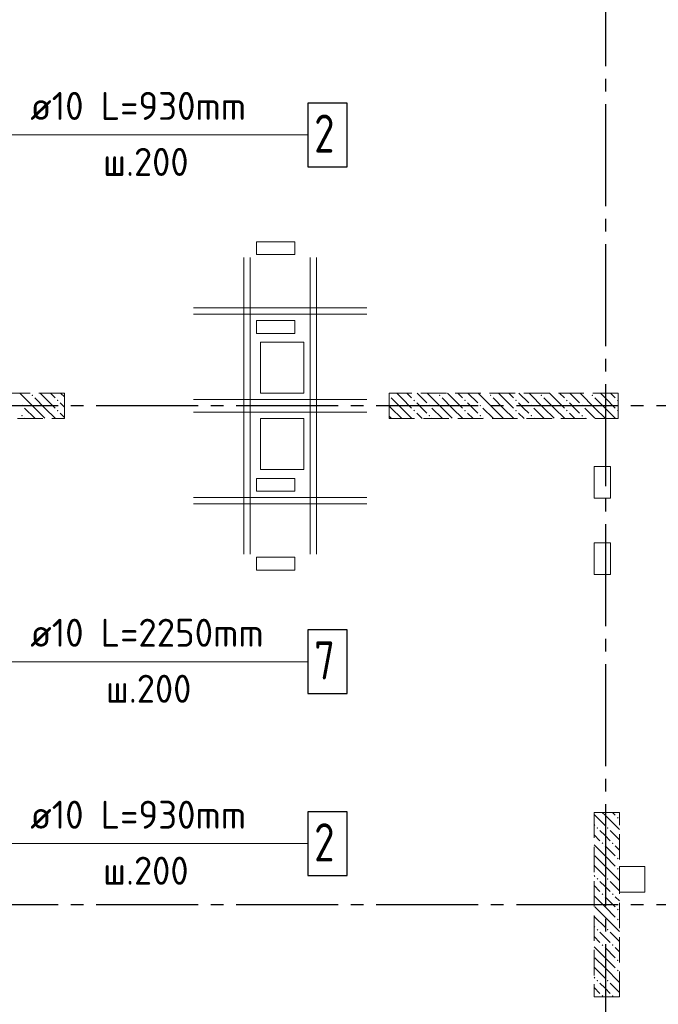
# Model space of a CAD drawing. Header units: millimetres. Extents: x 0 to 43617, y 0 to 59400.
# Tile 22 of 30: x 10023 to 15039, y 41547 to 49285. Entities that reach past the tile are written whole.
import ezdxf

# ---------------------------------------------------------------- set-up
doc = ezdxf.new("R2010")
doc.units = ezdxf.units.MM
doc.linetypes.add('______2', pattern=[270, 200, -70])
doc.linetypes.add('______5', pattern=[1100, 800, -100, 100, -100])
doc.layers.add('ЖБ Перекрытие верхний уровень', color=7, linetype='Continuous', lineweight=25, true_color=0xe0e0ff)
for name, color, linetype, lineweight in [('ЖБ Пилон', 180, 'Continuous', 25), ('Обрамление П-обр. равн.', 7, 'Continuous', 25), ('Обрамление проемов стержнями', 7, 'Continuous', 25), ('Оси', 40, '______5', 18), ('Позиционная метка номер позиции', 7, 'Continuous', 13)]:
    doc.layers.add(name, color=color, linetype=linetype, lineweight=lineweight)
doc.styles.add('ISOCPEUR', font='txt')

msp = doc.modelspace()

# ---------------------------------------------------------------- hatches: boundary and pattern name
at = {"layer": 'ЖБ Пилон', "linetype": 'Continuous', "lineweight": 18, "transparency": 33554687}
for points in [[(10114.453125, 46333.1298828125), (10120.95336914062, 46339.63623046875), (10127.45361328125, 46333.1298828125), (10120.95336914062, 46326.64184570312)], [(10314.453125, 46293.1396484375), (10320.95336914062, 46299.63989257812), (10327.45361328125, 46293.1396484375), (10320.95336914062, 46286.63940429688)], [(12923.9990234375, 46336.58771640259), (12927.45361328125, 46333.1298828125), (12923.9990234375, 46329.68178046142)], [(13114.453125, 46293.1396484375), (13120.95336914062, 46299.63989257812), (13127.45361328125, 46293.1396484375), (13120.95336914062, 46286.63940429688)], [(13314.453125, 46333.1298828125), (13320.95336914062, 46339.63623046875), (13327.45361328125, 46333.1298828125), (13320.95336914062, 46326.64184570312)], [(13514.453125, 46293.1396484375), (13520.95336914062, 46299.63989257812), (13527.45361328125, 46293.1396484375), (13520.95336914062, 46286.63940429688)], [(13714.453125, 46333.1298828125), (13720.95336914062, 46339.63623046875), (13727.45361328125, 46333.1298828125), (13720.95336914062, 46326.64184570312)], [(13914.453125, 46293.1396484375), (13920.95336914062, 46299.63989257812), (13927.45361328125, 46293.1396484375), (13920.95336914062, 46286.63940429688)], [(14114.453125, 46333.1298828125), (14120.95336914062, 46339.63623046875), (14127.45361328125, 46333.1298828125), (14120.95336914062, 46326.64184570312)], [(14314.453125, 46293.1396484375), (14320.95336914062, 46299.63989257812), (14327.45361328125, 46293.1396484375), (14320.95336914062, 46286.63940429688)], [(14514.453125, 46333.1298828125), (14520.95336914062, 46339.63623046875), (14527.45361328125, 46333.1298828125), (14520.95336914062, 46326.64184570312)], [(14714.453125, 46293.1396484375), (14720.95336914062, 46299.63989257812), (14723.9990234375, 46296.59423828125), (14723.9990234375, 46289.68505859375), (14720.95336914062, 46286.63940429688)], [(10034.45434570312, 46253.13720703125), (10040.95458984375, 46259.63745117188), (10047.44873046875, 46253.13720703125), (10040.95458984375, 46246.630859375)], [(10314.453125, 46213.14086914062), (10320.95336914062, 46219.64111328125), (10327.45361328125, 46213.14086914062), (10320.95336914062, 46206.640625)], [(13114.453125, 46213.14086914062), (13120.95336914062, 46219.64111328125), (13127.45361328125, 46213.14086914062), (13120.95336914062, 46206.640625)], [(13234.45434570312, 46253.13720703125), (13240.95458984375, 46259.63745117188), (13247.44873046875, 46253.13720703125), (13240.95458984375, 46246.630859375)], [(13514.453125, 46213.14086914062), (13520.95336914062, 46219.64111328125), (13527.45361328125, 46213.14086914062), (13520.95336914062, 46206.640625)], [(13634.45434570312, 46253.13720703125), (13640.95458984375, 46259.63745117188), (13647.44873046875, 46253.13720703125), (13640.95458984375, 46246.630859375)], [(13914.453125, 46213.14086914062), (13920.95336914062, 46219.64111328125), (13927.45361328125, 46213.14086914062), (13920.95336914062, 46206.640625)], [(14034.45434570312, 46253.13720703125), (14040.95458984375, 46259.63745117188), (14047.44873046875, 46253.13720703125), (14040.95458984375, 46246.630859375)], [(14314.453125, 46213.14086914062), (14320.95336914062, 46219.64111328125), (14327.45361328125, 46213.14086914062), (14320.95336914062, 46206.640625)], [(14434.45434570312, 46253.13720703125), (14440.95458984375, 46259.63745117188), (14447.44873046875, 46253.13720703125), (14440.95458984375, 46246.630859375)], [(14714.453125, 46213.14086914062), (14720.95336914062, 46219.64111328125), (14723.9990234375, 46216.59545898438), (14723.9990234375, 46209.68627929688), (14720.95336914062, 46206.640625)], [(10034.45434570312, 46173.13842773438), (10040.95458984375, 46179.638671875), (10047.44873046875, 46173.13842773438), (10040.95458984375, 46166.63208007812)], [(13234.45434570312, 46173.13842773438), (13240.95458984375, 46179.638671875), (13247.44873046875, 46173.13842773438), (13240.95458984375, 46166.63208007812)], [(13634.45434570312, 46173.13842773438), (13640.95458984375, 46179.638671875), (13647.44873046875, 46173.13842773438), (13640.95458984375, 46166.63208007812)], [(14034.45434570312, 46173.13842773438), (14040.95458984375, 46179.638671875), (14047.44873046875, 46173.13842773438), (14040.95458984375, 46166.63208007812)], [(14434.45434570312, 46173.13842773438), (14440.95458984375, 46179.638671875), (14447.44873046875, 46173.13842773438), (14440.95458984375, 46166.63208007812)], [(14714.453125, 43013.14086914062), (14720.95336914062, 43019.64111328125), (14727.45361328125, 43013.14086914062), (14720.95336914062, 43006.640625)], [(14554.44946289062, 42933.14208984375), (14560.94970703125, 42939.63623046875), (14567.44995117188, 42933.14208984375), (14560.94970703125, 42926.64184570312)], [(14634.45434570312, 42933.14208984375), (14640.94848632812, 42939.63623046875), (14647.44873046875, 42933.14208984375), (14640.94848632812, 42926.64184570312)], [(14594.45190429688, 42813.14086914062), (14600.9521484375, 42819.64111328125), (14607.45239257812, 42813.14086914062), (14600.9521484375, 42806.640625)], [(14674.45068359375, 42813.14086914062), (14680.95092773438, 42819.64111328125), (14687.451171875, 42813.14086914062), (14680.95092773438, 42806.640625)], [(14714.453125, 42693.1396484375), (14720.95336914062, 42699.63989257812), (14727.45361328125, 42693.1396484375), (14720.95336914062, 42686.63940429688)], [(14714.453125, 42613.14086914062), (14720.95336914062, 42619.64111328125), (14727.45361328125, 42613.14086914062), (14720.95336914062, 42606.640625)], [(14554.44946289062, 42533.14208984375), (14560.94970703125, 42539.63623046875), (14567.44995117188, 42533.14208984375), (14560.94970703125, 42526.64184570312)], [(14634.45434570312, 42533.14208984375), (14640.94848632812, 42539.63623046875), (14647.44873046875, 42533.14208984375), (14640.94848632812, 42526.64184570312)], [(14594.45190429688, 42413.14086914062), (14600.9521484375, 42419.64111328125), (14607.45239257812, 42413.14086914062), (14600.9521484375, 42406.640625)], [(14674.45068359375, 42413.14086914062), (14680.95092773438, 42419.64111328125), (14687.451171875, 42413.14086914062), (14680.95092773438, 42406.640625)], [(14714.453125, 42293.1396484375), (14720.95336914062, 42299.63989257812), (14727.45361328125, 42293.1396484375), (14720.95336914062, 42286.63940429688)], [(14714.453125, 42213.14086914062), (14720.95336914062, 42219.64111328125), (14727.45361328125, 42213.14086914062), (14720.95336914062, 42206.640625)], [(14554.44946289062, 42133.14208984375), (14560.94970703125, 42139.63623046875), (14567.44995117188, 42133.14208984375), (14560.94970703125, 42126.64184570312)], [(14634.45434570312, 42133.14208984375), (14640.94848632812, 42139.63623046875), (14647.44873046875, 42133.14208984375), (14640.94848632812, 42126.64184570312)], [(14594.45190429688, 42013.14086914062), (14600.9521484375, 42019.64111328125), (14607.45239257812, 42013.14086914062), (14600.9521484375, 42006.640625)], [(14674.45068359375, 42013.14086914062), (14680.95092773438, 42019.64111328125), (14687.451171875, 42013.14086914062), (14680.95092773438, 42006.640625)], [(14714.453125, 41893.1396484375), (14720.95336914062, 41899.63989257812), (14727.45361328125, 41893.1396484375), (14720.95336914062, 41886.63940429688)], [(14714.453125, 41813.14086914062), (14720.95336914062, 41819.64111328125), (14727.45361328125, 41813.14086914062), (14720.95336914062, 41806.640625)], [(14554.44946289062, 41733.14208984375), (14560.94970703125, 41739.63623046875), (14567.44995117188, 41733.14208984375), (14560.94970703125, 41726.64184570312)], [(14634.45434570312, 41733.14208984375), (14640.94848632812, 41739.63623046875), (14647.44873046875, 41733.14208984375), (14640.94848632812, 41726.64184570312)], [(14594.45190429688, 41613.14086914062), (14600.9521484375, 41619.64111328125), (14607.45239257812, 41613.14086914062), (14600.9521484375, 41606.640625)], [(14674.45068359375, 41613.14086914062), (14680.95092773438, 41619.64111328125), (14687.451171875, 41613.14086914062), (14680.95092773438, 41606.640625)]]:
    msp.add_hatch(color=7, dxfattribs=at).paths.add_polyline_path(points, flags=16)

# ---------------------------------------------------------------- linework, layer by layer
at = {"layer": 'ЖБ Перекрытие верхний уровень', "color": 7, "linetype": 'Continuous', "lineweight": 18, "transparency": 33554687}
for p, q in [((12183.99658203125, 47539.93530273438), (11883.99658203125, 47539.93530273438)), ((11883.99658203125, 47539.93530273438), (11883.99658203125, 47439.93530273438)), ((12183.99658203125, 47439.93530273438), (12183.99658203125, 47539.93530273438)), ((11883.99658203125, 47439.93530273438), (12183.99658203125, 47439.93530273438)), ((12183.99658203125, 46919.93408203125), (11883.99658203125, 46919.93408203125)), ((11883.99658203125, 46919.93408203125), (11883.99658203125, 46819.93408203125)), ((12183.99658203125, 46819.93408203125), (12183.99658203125, 46919.93408203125)), ((11883.99658203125, 46819.93408203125), (12183.99658203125, 46819.93408203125)), ((12254.11987304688, 46750), (11914.111328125, 46750)), ((11914.111328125, 46750), (11914.111328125, 46350)), ((12254.11987304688, 46350), (12254.11987304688, 46750)), ((11914.111328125, 46350), (12254.11987304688, 46350)), ((12254.11987304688, 46150), (11914.111328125, 46150)), ((11914.111328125, 46150), (11914.111328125, 45750)), ((12254.11987304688, 45750), (12254.11987304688, 46150)), ((11914.111328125, 45750), (12254.11987304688, 45750)), ((14664.00146484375, 45775), (14534.00268554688, 45775)), ((14534.00268554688, 45775), (14534.00268554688, 45525)), ((14664.00146484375, 45525), (14664.00146484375, 45775)), ((12183.99658203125, 45680.06591796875), (11883.99658203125, 45680.06591796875)), ((11883.99658203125, 45680.06591796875), (11883.99658203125, 45580.06591796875)), ((12183.99658203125, 45580.06591796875), (12183.99658203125, 45680.06591796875)), ((11883.99658203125, 45580.06591796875), (12183.99658203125, 45580.06591796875)), ((14534.00268554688, 45525), (14664.00146484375, 45525)), ((14664.00146484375, 45175), (14534.00268554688, 45175)), ((14534.00268554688, 45175), (14534.00268554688, 44925)), ((14664.00146484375, 44925), (14664.00146484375, 45175)), ((12183.99658203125, 45060.06469726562), (11883.99658203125, 45060.06469726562)), ((11883.99658203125, 45060.06469726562), (11883.99658203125, 44960.06469726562)), ((12183.99658203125, 44960.06469726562), (12183.99658203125, 45060.06469726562)), ((11883.99658203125, 44960.06469726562), (12183.99658203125, 44960.06469726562)), ((14534.00268554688, 44925), (14664.00146484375, 44925)), ((14934.00268554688, 42629.99877929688), (14734.00268554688, 42629.99877929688)), ((14734.00268554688, 42629.99877929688), (14734.00268554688, 42429.99877929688)), ((14934.00268554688, 42429.99877929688), (14934.00268554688, 42629.99877929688)), ((14734.00268554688, 42429.99877929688), (14934.00268554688, 42429.99877929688))]:
    msp.add_line(p, q, dxfattribs=at)
at = {"layer": 'ЖБ Пилон', "color": 253, "linetype": '______2', "lineweight": 13, "true_color": 0xa0a0a0, "transparency": 33554687}
for p, q in [((10374.00512695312, 46350), (8923.9990234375, 46350)), ((10374.00512695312, 46150), (10374.00512695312, 46350)), ((14723.9990234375, 46350), (12923.9990234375, 46350)), ((12923.9990234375, 46350), (12923.9990234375, 46150)), ((14723.9990234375, 46150), (14723.9990234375, 46350)), ((8923.9990234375, 46150), (10374.00512695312, 46150)), ((12923.9990234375, 46150), (14723.9990234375, 46150)), ((14534.00268554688, 43054.99877929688), (14534.00268554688, 41604.99267578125)), ((14734.00268554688, 43054.99877929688), (14534.00268554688, 43054.99877929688)), ((14734.00268554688, 41604.99267578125), (14734.00268554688, 43054.99877929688)), ((14534.00268554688, 41604.99267578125), (14734.00268554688, 41604.99267578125))]:
    msp.add_line(p, q, dxfattribs=at)
at = {"layer": 'ЖБ Пилон', "color": 9, "linetype": 'Continuous', "lineweight": 18, "true_color": 0xc7c7c7, "transparency": 33554687}
for p, q in [((10140.95458984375, 46233.1298828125), (10024.09041661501, 46350)), ((10220.95336914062, 46313.14086914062), (10184.09048843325, 46350)), ((10264.09301757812, 46350), (10300.9521484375, 46313.14086914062)), ((10344.091796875, 46350), (10374.00512695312, 46320.08666992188)), ((13020.95336914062, 46313.14086914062), (12984.09048843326, 46350)), ((13064.09301757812, 46350), (13100.9521484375, 46313.14086914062)), ((13144.091796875, 46350), (13220.95336914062, 46273.13842773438)), ((13340.95458984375, 46233.1298828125), (13224.09041661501, 46350)), ((13420.95336914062, 46313.14086914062), (13384.09048843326, 46350)), ((13464.09301757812, 46350), (13500.9521484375, 46313.14086914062)), ((13544.091796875, 46350), (13620.95336914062, 46273.13842773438)), ((13740.95458984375, 46233.1298828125), (13624.09041661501, 46350)), ((13820.95336914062, 46313.14086914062), (13784.09048843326, 46350)), ((13864.09301757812, 46350), (13900.9521484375, 46313.14086914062)), ((13944.091796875, 46350), (14020.95336914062, 46273.13842773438)), ((14140.95458984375, 46233.1298828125), (14024.09041661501, 46350)), ((14220.95336914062, 46313.14086914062), (14184.09048843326, 46350)), ((14264.09301757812, 46350), (14300.9521484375, 46313.14086914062)), ((14344.091796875, 46350), (14420.95336914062, 46273.13842773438)), ((14540.95458984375, 46233.1298828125), (14424.09041661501, 46350)), ((14620.95336914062, 46313.14086914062), (14584.09048843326, 46350)), ((14664.09301757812, 46350), (14700.9521484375, 46313.14086914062)), ((10140.95458984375, 46313.14086914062), (10220.95336914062, 46233.1298828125)), ((10220.95336914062, 46313.14086914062), (10300.9521484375, 46233.1298828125)), ((10374.00512695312, 46240.07780347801), (10340.95458984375, 46273.13842773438)), ((12940.95458984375, 46313.14086914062), (13020.95336914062, 46233.1298828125)), ((13020.95336914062, 46313.14086914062), (13100.9521484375, 46233.1298828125)), ((13180.95092773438, 46233.1298828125), (13140.95458984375, 46273.13842773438)), ((13340.95458984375, 46313.14086914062), (13420.95336914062, 46233.1298828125)), ((13420.95336914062, 46313.14086914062), (13500.9521484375, 46233.1298828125)), ((13580.95092773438, 46233.1298828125), (13540.95458984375, 46273.13842773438)), ((13740.95458984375, 46313.14086914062), (13820.95336914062, 46233.1298828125)), ((13820.95336914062, 46313.14086914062), (13900.9521484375, 46233.1298828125)), ((13980.95092773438, 46233.1298828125), (13940.95458984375, 46273.13842773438)), ((14140.95458984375, 46313.14086914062), (14220.95336914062, 46233.1298828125)), ((14220.95336914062, 46313.14086914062), (14300.9521484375, 46233.1298828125)), ((14380.95092773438, 46233.1298828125), (14340.95458984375, 46273.13842773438)), ((14540.95458984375, 46313.14086914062), (14620.95336914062, 46233.1298828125)), ((14620.95336914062, 46313.14086914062), (14700.9521484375, 46233.1298828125)), ((10060.94970703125, 46233.1298828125), (10140.95458984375, 46153.13720703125)), ((10140.95458984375, 46233.1298828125), (10220.95336914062, 46153.13720703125)), ((10220.95336914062, 46233.1298828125), (10304.09170913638, 46150)), ((10340.95458984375, 46193.1396484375), (10374.00512695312, 46160.08743022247)), ((12940.95458984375, 46233.1298828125), (12923.9990234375, 46250.08631161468)), ((12940.95458984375, 46233.1298828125), (13020.95336914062, 46153.13720703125)), ((13020.95336914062, 46233.1298828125), (13104.09170913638, 46150)), ((13140.95458984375, 46193.1396484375), (13184.09204410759, 46150)), ((13220.95336914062, 46193.1396484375), (13180.95092773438, 46233.1298828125)), ((13260.94970703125, 46233.1298828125), (13340.95458984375, 46153.13720703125)), ((13340.95458984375, 46233.1298828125), (13420.95336914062, 46153.13720703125)), ((13420.95336914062, 46233.1298828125), (13504.09170913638, 46150)), ((13540.95458984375, 46193.1396484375), (13584.09204410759, 46150)), ((13620.95336914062, 46193.1396484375), (13580.95092773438, 46233.1298828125)), ((13660.94970703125, 46233.1298828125), (13740.95458984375, 46153.13720703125)), ((13740.95458984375, 46233.1298828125), (13820.95336914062, 46153.13720703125)), ((13820.95336914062, 46233.1298828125), (13904.09170913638, 46150)), ((13940.95458984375, 46193.1396484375), (13984.09204410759, 46150)), ((14020.95336914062, 46193.1396484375), (13980.95092773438, 46233.1298828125)), ((14060.94970703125, 46233.1298828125), (14140.95458984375, 46153.13720703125)), ((14140.95458984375, 46233.1298828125), (14220.95336914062, 46153.13720703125)), ((14220.95336914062, 46233.1298828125), (14304.09170913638, 46150)), ((14340.95458984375, 46193.1396484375), (14384.09204410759, 46150)), ((14420.95336914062, 46193.1396484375), (14380.95092773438, 46233.1298828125)), ((14460.94970703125, 46233.1298828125), (14540.95458984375, 46153.13720703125)), ((14540.95458984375, 46233.1298828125), (14620.95336914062, 46153.13720703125)), ((14620.95336914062, 46233.1298828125), (14704.09170913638, 46150)), ((10060.94970703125, 46153.13720703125), (10064.08675450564, 46150)), ((12923.9990234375, 46170.09018638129), (12940.95458984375, 46153.13720703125)), ((13260.94970703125, 46153.13720703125), (13264.08675450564, 46150)), ((13660.94970703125, 46153.13720703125), (13664.08675450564, 46150)), ((14060.94970703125, 46153.13720703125), (14064.08675450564, 46150)), ((14460.94970703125, 46153.13720703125), (14464.08675450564, 46150)), ((14540.94848632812, 43033.14208984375), (14534.00268554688, 43040.087890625)), ((14540.94848632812, 43033.14208984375), (14620.95336914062, 42953.13720703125)), ((14599.09501212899, 43054.99877929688), (14620.95336914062, 43033.14208984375)), ((14620.95336914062, 43033.14208984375), (14734.00268554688, 42920.08702321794)), ((14679.09545898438, 43054.99877929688), (14700.9521484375, 43033.14208984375)), ((14534.00268554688, 42960.08353774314), (14540.94848632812, 42953.13720703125)), ((14534.00268554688, 42880.08794414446), (14580.95092773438, 42833.14208984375)), ((14620.95336914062, 42873.13842773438), (14580.95092773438, 42913.14086914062)), ((14660.94970703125, 42833.14208984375), (14620.95336914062, 42873.13842773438)), ((14660.94970703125, 42913.14086914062), (14734.00268554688, 42840.087890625)), ((14620.95336914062, 42713.14086914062), (14534.00268554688, 42800.09155273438)), ((14620.95336914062, 42793.1396484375), (14700.9521484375, 42713.14086914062)), ((14700.9521484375, 42793.1396484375), (14734.00268554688, 42760.08911132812)), ((14540.94848632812, 42713.14086914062), (14620.95336914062, 42633.14208984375)), ((14620.95336914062, 42713.14086914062), (14700.9521484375, 42633.14208984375)), ((14540.94848632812, 42633.14208984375), (14534.00268554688, 42640.087890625)), ((14534.00268554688, 42560.08353774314), (14540.94848632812, 42553.13720703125)), ((14540.94848632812, 42633.14208984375), (14620.95336914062, 42553.13720703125)), ((14620.95336914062, 42633.14208984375), (14734.00268554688, 42520.08702321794)), ((14534.00268554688, 42480.08794414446), (14580.95092773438, 42433.14208984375)), ((14620.95336914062, 42473.13842773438), (14580.95092773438, 42513.14086914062)), ((14660.94970703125, 42513.14086914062), (14734.00268554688, 42440.087890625)), ((14660.94970703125, 42433.14208984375), (14620.95336914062, 42473.13842773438)), ((14620.95336914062, 42313.14086914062), (14534.00268554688, 42400.09155273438)), ((14620.95336914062, 42393.1396484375), (14700.9521484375, 42313.14086914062)), ((14700.9521484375, 42393.1396484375), (14734.00268554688, 42360.08911132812)), ((14540.94848632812, 42313.14086914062), (14620.95336914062, 42233.14208984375)), ((14620.95336914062, 42313.14086914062), (14700.9521484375, 42233.14208984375)), ((14540.94848632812, 42233.14208984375), (14534.00268554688, 42240.087890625)), ((14540.94848632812, 42233.14208984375), (14620.95336914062, 42153.13720703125)), ((14620.95336914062, 42233.14208984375), (14734.00268554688, 42120.08702321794)), ((14534.00268554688, 42160.08353774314), (14540.94848632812, 42153.13720703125)), ((14620.95336914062, 42073.13842773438), (14580.95092773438, 42113.14086914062)), ((14660.94970703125, 42113.14086914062), (14734.00268554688, 42040.087890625)), ((14534.00268554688, 42080.08794414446), (14580.95092773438, 42033.14208984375)), ((14660.94970703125, 42033.14208984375), (14620.95336914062, 42073.13842773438)), ((14620.95336914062, 41913.14086914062), (14534.00268554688, 42000.09155273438)), ((14620.95336914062, 41993.1396484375), (14700.9521484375, 41913.14086914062)), ((14700.9521484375, 41993.1396484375), (14734.00268554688, 41960.08911132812)), ((14540.94848632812, 41913.14086914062), (14620.95336914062, 41833.14208984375)), ((14620.95336914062, 41913.14086914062), (14700.9521484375, 41833.14208984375)), ((14540.94848632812, 41833.14208984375), (14534.00268554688, 41840.087890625)), ((14540.94848632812, 41833.14208984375), (14620.95336914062, 41753.13720703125)), ((14620.95336914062, 41833.14208984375), (14734.00268554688, 41720.08702321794)), ((14534.00268554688, 41760.08353774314), (14540.94848632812, 41753.13720703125)), ((14620.95336914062, 41673.13842773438), (14580.95092773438, 41713.14086914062)), ((14660.94970703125, 41713.14086914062), (14734.00268554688, 41640.087890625)), ((14534.00268554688, 41680.08794414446), (14580.95092773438, 41633.14208984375)), ((14660.94970703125, 41633.14208984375), (14620.95336914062, 41673.13842773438))]:
    msp.add_line(p, q, dxfattribs=at)
at = {"layer": 'Обрамление П-обр. равн.', "color": 7, "linetype": 'Continuous', "lineweight": 25, "transparency": 33554687}
for points in [[(12285.51635742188, 48130.01708984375), (12595.51391601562, 48130.01708984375), (12595.51391601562, 48630.01708984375), (12285.51635742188, 48630.01708984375), (12285.51635742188, 48130.01708984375)], [(12285.51635742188, 43990.02075195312), (12595.51391601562, 43990.02075195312), (12595.51391601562, 44490.02075195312), (12285.51635742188, 44490.02075195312), (12285.51635742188, 43990.02075195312)], [(12285.51635742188, 42560.01586914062), (12595.51391601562, 42560.01586914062), (12595.51391601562, 43060.01586914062), (12285.51635742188, 43060.01586914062), (12285.51635742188, 42560.01586914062)]]:
    msp.add_lwpolyline(points, dxfattribs=at)
at = {"layer": 'Обрамление проемов стержнями', "color": 7, "linetype": 'Continuous', "lineweight": 18, "transparency": 33554687}
for p, q in [((11783.99658203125, 47414.95361328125), (11783.99658203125, 45085.0830078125)), ((11783.99658203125, 47414.95361328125), (11783.99658203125, 45085.0830078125)), ((11834.00268554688, 47414.95361328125), (11834.00268554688, 45085.0830078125)), ((11834.00268554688, 47414.95361328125), (11834.00268554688, 45085.0830078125)), ((12303.99780273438, 47414.95361328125), (12303.99780273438, 45085.0830078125)), ((12303.99780273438, 47414.95361328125), (12303.99780273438, 45085.0830078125)), ((12354.00390625, 47414.95361328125), (12354.00390625, 45085.0830078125)), ((12354.00390625, 47414.95361328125), (12354.00390625, 45085.0830078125)), ((11388.99536132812, 47019.95239257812), (12748.9990234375, 47019.95239257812)), ((11388.99536132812, 47019.95239257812), (12748.9990234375, 47019.95239257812)), ((11388.99536132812, 46969.95849609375), (12748.9990234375, 46969.95849609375)), ((11388.99536132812, 46969.95849609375), (12748.9990234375, 46969.95849609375)), ((11388.99536132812, 46300.0244140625), (12748.9990234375, 46300.0244140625)), ((11388.99536132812, 46300.0244140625), (12748.9990234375, 46300.0244140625)), ((11388.99536132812, 46199.853515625), (12748.9990234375, 46199.853515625)), ((11388.99536132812, 46199.853515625), (12748.9990234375, 46199.853515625)), ((11388.99536132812, 45530.08422851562), (12748.9990234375, 45530.08422851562)), ((11388.99536132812, 45530.08422851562), (12748.9990234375, 45530.08422851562)), ((11388.99536132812, 45480.08422851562), (12748.9990234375, 45480.08422851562)), ((11388.99536132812, 45480.08422851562), (12748.9990234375, 45480.08422851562))]:
    msp.add_line(p, q, dxfattribs=at)
at = {"layer": 'Оси', "color": 8, "linetype": '______5', "lineweight": -3, "transparency": 33554687}
for p, q in [((14623.9990234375, 57420.01342773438), (14623.9990234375, 7100.018310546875)), ((26823.9990234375, 46250.01831054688), (4600, 46250.01831054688)), ((26823.9990234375, 42330.02319335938), (4600, 42330.02319335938))]:
    msp.add_line(p, q, dxfattribs=at)
at = {"layer": 'Позиционная метка номер позиции', "color": 7, "linetype": 'Continuous', "lineweight": 13, "transparency": 33554687}
for points in [[(8039.00146484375, 49060.01586914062), (8773.992919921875, 48380.01708984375), (12285.51635742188, 48380.01708984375)], [(8340.05126953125, 44870.01953125), (8640.05126953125, 44570.01953125), (8640.05126953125, 44240.0146484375), (12285.51635742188, 44240.0146484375)], [(8340.05126953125, 44650.01831054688), (8640.05126953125, 44350.01831054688), (8640.05126953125, 44240.0146484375), (12285.51635742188, 44240.0146484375)], [(8039.00146484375, 43490.02075195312), (8773.992919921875, 42810.02197265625), (12285.51635742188, 42810.02197265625)]]:
    msp.add_lwpolyline(points, dxfattribs=at)

# ---------------------------------------------------------------- texts
at = {"layer": 'Обрамление П-обр. равн.', "color": 7, "linetype": 'Continuous', "lineweight": 13, "transparency": 33554687, "attachment_point": 7, "style": 'ISOCPEUR'}
for s, insert, char_height, width in [('\\W0.96;ø10 L=930mm ', (10105.517578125, 48497.35717773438), 220.0000047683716, 1996.291097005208), ('\\W0.78;2', (12335.51635742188, 48240.0146484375), 300, 326.406521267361), ('\\W0.95;ш.200 ', (10677.52075195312, 48057.35473632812), 220.0000047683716, 962.1224752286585), ('\\W0.96;ø10 L=2250mm ', (10105.517578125, 44357.35473632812), 220.0000047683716, 2150.516344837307), ('\\W0.78;7', (12335.51635742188, 44100.0244140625), 300, 326.406521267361), ('\\W0.95;ш.200 ', (10699.52392578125, 43917.35229492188), 220.0000047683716, 962.1224752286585), ('\\W0.96;ø10 L=930mm ', (10105.517578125, 42927.34985351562), 220.0000047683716, 1996.291097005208), ('\\W0.78;2', (12335.51635742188, 42670.01953125), 300, 326.406521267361), ('\\W0.95;ш.200 ', (10677.52075195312, 42487.353515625), 220.0000047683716, 962.1224752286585)]:
    msp.add_mtext(s, dxfattribs=dict(at, insert=insert, char_height=char_height, width=width))

doc.saveas('drawing.dxf')
